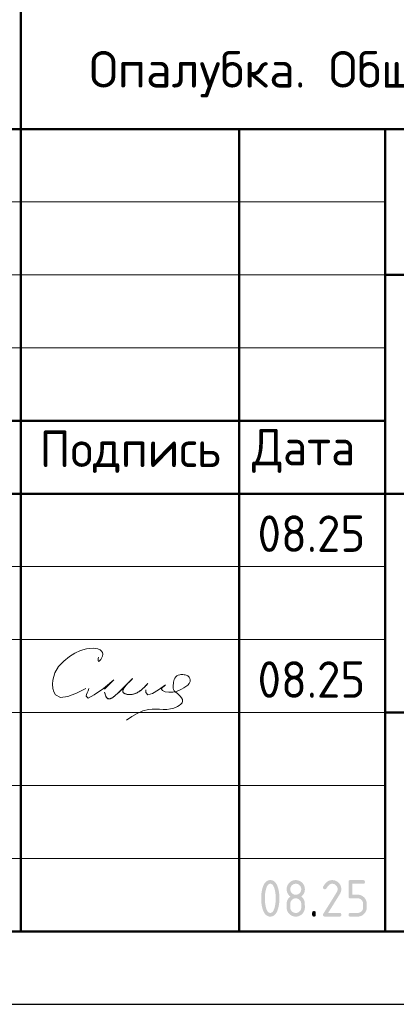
# Model space of a CAD drawing. Header units: millimetres. Extents: x 0 to 50400, y 0 to 35640.
# Tile 3 of 6: x 32391 to 35493, y 0 to 8099. Entities that reach past the tile are written whole.
import ezdxf

# ---------------------------------------------------------------- set-up
doc = ezdxf.new("R2010")
doc.units = ezdxf.units.MM
doc.layers.add('Standard', color=7, linetype='Continuous', lineweight=25)
doc.styles.add('ISOCPEUR', font='txt')

msp = doc.modelspace()

# ---------------------------------------------------------------- hatches: boundary and pattern name
at = {"layer": 'Standard', "linetype": 'Continuous', "lineweight": 25, "transparency": 33554687}
h = msp.add_hatch(color=7, dxfattribs=at)
h.paths.add_polyline_path([(34499.8, 871.5), (34499.8, 880.9), (34499.3, 889.9), (34498.8, 899), (34497.8, 907.7), (34496.8, 916.5), (34495.3, 925), (34493.9, 933.5), (34491.9, 941.7), (34490.4, 948), (34488.7, 953.4), (34487, 958.8), (34485.1, 963.5), (34483.2, 968.2), (34481.1, 972.1), (34479, 975.9), (34476.7, 979), (34474.4, 982.2), (34471.8, 984.5), (34469.3, 986.8), (34466.6, 988.4), (34463.9, 989.9), (34461, 990.7), (34458.1, 991.5), (34455, 991.5), (34451.9, 991.5), (34449, 990.7), (34446.1, 989.9), (34443.4, 988.4), (34440.8, 986.8), (34438.3, 984.5), (34435.8, 982.1), (34433.5, 979), (34431.2, 975.9), (34429.1, 972), (34427, 968.1), (34425.1, 963.4), (34423.2, 958.7), (34421.5, 953.2), (34419.8, 947.8), (34418.3, 941.5), (34416.3, 933.1), (34414.8, 924.5), (34413.2, 916), (34412.2, 907.2), (34411.2, 898.5), (34410.7, 889.5), (34410.2, 880.6), (34410.2, 871.5), (34410.2, 862.3), (34410.7, 853.3), (34411.2, 844.3), (34412.2, 835.5), (34413.2, 826.7), (34414.6, 818.2), (34416.1, 809.6), (34418.1, 801.3), (34419.6, 795.1), (34421.3, 789.7), (34423, 784.2), (34424.9, 779.6), (34426.8, 774.9), (34428.9, 771), (34431, 767.1), (34433.3, 764), (34435.6, 760.9), (34438.1, 758.6), (34440.6, 756.3), (34443.3, 754.7), (34446.1, 753.2), (34449, 752.4), (34451.9, 751.6), (34455, 751.6), (34458.1, 751.6), (34461, 752.4), (34463.9, 753.2), (34466.6, 754.7), (34469.3, 756.3), (34471.8, 758.6), (34474.4, 760.9), (34476.7, 764), (34479, 767.1), (34481.1, 771), (34483.2, 774.9), (34485.1, 779.6), (34487, 784.2), (34488.7, 789.7), (34490.4, 795.1), (34491.9, 801.3), (34493.9, 809.6), (34495.3, 818.2), (34496.8, 826.7), (34497.8, 835.5), (34498.8, 844.3), (34499.3, 853.3), (34499.8, 862.3)])
h.paths.add_polyline_path([(34529.9, 871.5), (34529.9, 864.8), (34529.6, 858.4), (34529.4, 851.9), (34529, 845.6), (34528.6, 839.4), (34528, 833.4), (34527.4, 827.3), (34526.6, 821.5), (34525.7, 815.7), (34524.7, 810.2), (34523.7, 804.6), (34522.4, 799.3), (34521.2, 793.9), (34519.8, 788.8), (34518.3, 783.7), (34516.7, 778.8), (34514.3, 771.7), (34511.5, 765.4), (34508.7, 759.1), (34505.6, 753.8), (34502.5, 748.4), (34499, 743.9), (34495.5, 739.4), (34491.6, 735.9), (34487.8, 732.3), (34483.5, 729.6), (34479.3, 726.9), (34474.7, 725.1), (34470.2, 723.3), (34465.2, 722.4), (34460.3, 721.5), (34455, 721.5), (34449.7, 721.5), (34444.7, 722.4), (34439.8, 723.3), (34435.2, 725.1), (34430.6, 726.9), (34426.4, 729.6), (34422.2, 732.2), (34418.4, 735.8), (34414.5, 739.4), (34411, 743.8), (34407.5, 748.3), (34404.4, 753.6), (34401.2, 759), (34398.5, 765.2), (34395.7, 771.5), (34393.3, 778.6), (34391.6, 783.5), (34390.2, 788.6), (34388.8, 793.7), (34387.5, 799.1), (34386.3, 804.4), (34385.3, 810), (34384.2, 815.6), (34383.4, 821.4), (34382.6, 827.2), (34382, 833.2), (34381.4, 839.3), (34380.9, 845.5), (34380.5, 851.8), (34380.3, 858.3), (34380.1, 864.8), (34380.1, 871.5), (34380.1, 878.3), (34380.3, 884.8), (34380.5, 891.3), (34380.9, 897.6), (34381.4, 903.8), (34382, 909.9), (34382.6, 915.9), (34383.4, 921.7), (34384.2, 927.5), (34385.3, 933.1), (34386.3, 938.7), (34387.5, 944), (34388.8, 949.4), (34390.2, 954.5), (34391.6, 959.6), (34393.3, 964.5), (34395.7, 971.6), (34398.5, 977.9), (34401.2, 984.1), (34404.4, 989.5), (34407.5, 994.8), (34411, 999.3), (34414.5, 1003.7), (34418.4, 1007.3), (34422.2, 1010.9), (34426.4, 1013.5), (34430.6, 1016.2), (34435.2, 1018), (34439.8, 1019.8), (34444.7, 1020.7), (34449.7, 1021.5), (34455, 1021.5), (34460.3, 1021.5), (34465.2, 1020.6), (34470.2, 1019.8), (34474.7, 1018), (34479.3, 1016.2), (34483.5, 1013.5), (34487.8, 1010.8), (34491.6, 1007.2), (34495.5, 1003.6), (34499, 999.2), (34502.5, 994.7), (34505.6, 989.3), (34508.7, 984), (34511.5, 977.7), (34514.3, 971.4), (34516.7, 964.3), (34518.3, 959.4), (34519.8, 954.3), (34521.2, 949.2), (34522.4, 943.8), (34523.7, 938.5), (34524.7, 932.9), (34525.7, 927.3), (34526.6, 921.5), (34527.4, 915.7), (34528, 909.7), (34528.6, 903.7), (34529, 897.4), (34529.4, 891.2), (34529.6, 884.7), (34529.9, 878.3)], flags=16)
h = msp.add_hatch(color=7, dxfattribs=at)
h.paths.add_polyline_path([(34664.8, 751.6), (34669.5, 751.6), (34673.9, 752.4), (34678.2, 753.2), (34682.2, 754.9), (34686.1, 756.5), (34689.7, 758.9), (34693.4, 761.4), (34696.6, 764.7), (34699.9, 767.9), (34702.3, 771.6), (34704.7, 775.2), (34706.4, 779.2), (34708, 783.2), (34708.8, 787.5), (34709.6, 791.9), (34709.6, 796.6), (34709.6, 826.6), (34709.6, 831.2), (34708.8, 835.6), (34708, 839.9), (34706.4, 843.8), (34704.7, 847.8), (34702.2, 851.5), (34699.8, 855.1), (34696.5, 858.4), (34693.2, 861.7), (34689.6, 864.1), (34686, 866.6), (34682, 868.3), (34678.1, 869.9), (34673.8, 870.7), (34669.5, 871.6), (34664.8, 871.6), (34660.1, 871.6), (34655.8, 870.7), (34651.5, 869.9), (34647.5, 868.3), (34643.5, 866.7), (34639.9, 864.2), (34636.3, 861.8), (34633, 858.5), (34629.8, 855.2), (34627.3, 851.6), (34624.9, 848), (34623.3, 844), (34621.6, 840), (34620.8, 835.6), (34620, 831.3), (34620, 826.6), (34620, 796.6), (34620, 791.9), (34620.8, 787.5), (34621.6, 783.2), (34623.3, 779.2), (34624.9, 775.2), (34627.3, 771.6), (34629.8, 767.9), (34633, 764.7), (34636.3, 761.4), (34639.9, 758.9), (34643.5, 756.5), (34647.5, 754.9), (34651.5, 753.2), (34655.8, 752.4), (34660.1, 751.6)])
h.paths.add_polyline_path([(34664.8, 721.5), (34660.9, 721.5), (34657.2, 721.9), (34653.5, 722.2), (34649.9, 722.9), (34646.3, 723.6), (34642.8, 724.6), (34639.4, 725.7), (34636, 727), (34632.7, 728.4), (34629.6, 730.1), (34626.4, 731.8), (34623.4, 733.9), (34620.4, 735.9), (34617.5, 738.3), (34614.6, 740.7), (34611.9, 743.5), (34609.1, 746.2), (34606.7, 749.1), (34604.3, 752), (34602.3, 755), (34600.2, 758), (34598.5, 761.2), (34596.8, 764.4), (34595.4, 767.7), (34594.1, 771), (34593, 774.5), (34592, 777.9), (34591.3, 781.6), (34590.6, 785.2), (34590.3, 788.9), (34590, 792.6), (34590, 796.5), (34590, 826.5), (34590, 831.2), (34590.4, 835.6), (34590.9, 840.1), (34591.8, 844.3), (34592.8, 848.5), (34594.2, 852.5), (34595.6, 856.4), (34597.5, 860.2), (34599.4, 863.9), (34601.7, 867.5), (34604.1, 871), (34606.9, 874.3), (34609.7, 877.6), (34613, 880.6), (34616.3, 883.7), (34620, 886.5), (34616.3, 889.4), (34613, 892.4), (34609.7, 895.5), (34606.9, 898.8), (34604.1, 902.1), (34601.7, 905.6), (34599.4, 909.2), (34597.5, 912.9), (34595.6, 916.7), (34594.2, 920.6), (34592.8, 924.6), (34591.8, 928.8), (34590.9, 933), (34590.4, 937.4), (34590, 941.9), (34590, 946.5), (34590, 950.4), (34590.3, 954.2), (34590.6, 957.9), (34591.3, 961.5), (34592, 965.1), (34593, 968.6), (34594.1, 972.1), (34595.4, 975.4), (34596.8, 978.7), (34598.5, 981.9), (34600.2, 985), (34602.3, 988.1), (34604.3, 991.1), (34606.7, 994), (34609.1, 996.9), (34611.9, 999.6), (34614.6, 1002.4), (34617.5, 1004.8), (34620.4, 1007.2), (34623.4, 1009.2), (34626.4, 1011.3), (34629.6, 1013), (34632.7, 1014.7), (34636, 1016.1), (34639.4, 1017.4), (34642.8, 1018.5), (34646.3, 1019.5), (34649.9, 1020.2), (34653.5, 1020.9), (34657.2, 1021.2), (34660.9, 1021.5), (34664.8, 1021.5), (34668.7, 1021.5), (34672.4, 1021.2), (34676.2, 1020.9), (34679.8, 1020.2), (34683.4, 1019.5), (34686.8, 1018.5), (34690.3, 1017.4), (34693.6, 1016.1), (34696.9, 1014.7), (34700.1, 1013), (34703.2, 1011.3), (34706.3, 1009.2), (34709.3, 1007.2), (34712.2, 1004.8), (34715.1, 1002.4), (34717.8, 999.6), (34720.5, 996.9), (34722.9, 994), (34725.3, 991.1), (34727.4, 988.1), (34729.4, 985), (34731.1, 981.9), (34732.8, 978.7), (34734.2, 975.4), (34735.6, 972.1), (34736.6, 968.6), (34737.6, 965.1), (34738.3, 961.5), (34739, 957.9), (34739.3, 954.2), (34739.7, 950.4), (34739.7, 946.5), (34739.7, 941.9), (34739.2, 937.4), (34738.7, 933), (34737.8, 928.8), (34736.9, 924.6), (34735.5, 920.6), (34734.1, 916.7), (34732.2, 912.9), (34730.3, 909.2), (34727.9, 905.6), (34725.6, 902.1), (34722.8, 898.8), (34720, 895.5), (34716.7, 892.4), (34713.4, 889.4), (34709.6, 886.5), (34715, 882.5), (34719.4, 877.9), (34723.8, 873.3), (34727.2, 868.3), (34730.6, 863.3), (34733.1, 857.8), (34735.5, 852.3), (34736.9, 846.3), (34737.2, 844.8), (34737.5, 842.9), (34737.9, 841), (34738.1, 838.7), (34738.4, 836.4), (34738.6, 833.7), (34738.8, 831), (34739, 827.8), (34739.2, 824.7), (34739.3, 821.2), (34739.4, 817.7), (34739.5, 813.8), (34739.6, 809.9), (34739.6, 805.6), (34739.7, 801.3), (34739.7, 796.5), (34739.7, 792.6), (34739.3, 788.9), (34739, 785.2), (34738.3, 781.6), (34737.6, 777.9), (34736.6, 774.5), (34735.6, 771), (34734.2, 767.7), (34732.8, 764.4), (34731.1, 761.2), (34729.4, 758), (34727.4, 755), (34725.3, 752), (34722.9, 749.1), (34720.5, 746.2), (34717.8, 743.5), (34715.1, 740.7), (34712.2, 738.3), (34709.3, 735.9), (34706.3, 733.9), (34703.2, 731.8), (34700.1, 730.1), (34696.9, 728.4), (34693.6, 727), (34690.3, 725.7), (34686.8, 724.6), (34683.4, 723.6), (34679.8, 722.9), (34676.2, 722.2), (34672.4, 721.9), (34668.7, 721.5)], flags=16)
h.paths.add_polyline_path([(34664.8, 901.5), (34669.5, 901.5), (34673.9, 902.3), (34678.2, 903.1), (34682.2, 904.7), (34686.1, 906.4), (34689.7, 908.8), (34693.4, 911.3), (34696.6, 914.6), (34699.9, 917.8), (34702.3, 921.5), (34704.7, 925.1), (34706.4, 929.1), (34708, 933.1), (34708.8, 937.4), (34709.6, 941.8), (34709.6, 946.5), (34709.6, 951.1), (34708.8, 955.5), (34708, 959.8), (34706.4, 963.7), (34704.7, 967.7), (34702.2, 971.4), (34699.8, 975), (34696.5, 978.3), (34693.2, 981.6), (34689.6, 984), (34686, 986.5), (34682, 988.2), (34678.1, 989.8), (34673.8, 990.6), (34669.5, 991.5), (34664.8, 991.5), (34660.1, 991.5), (34655.8, 990.6), (34651.5, 989.8), (34647.5, 988.2), (34643.5, 986.6), (34639.9, 984.1), (34636.3, 981.7), (34633, 978.4), (34629.8, 975.1), (34627.3, 971.5), (34624.9, 967.9), (34623.3, 963.9), (34621.6, 959.9), (34620.8, 955.5), (34620, 951.2), (34620, 946.5), (34620, 941.8), (34620.8, 937.4), (34621.6, 933.1), (34623.3, 929.1), (34624.9, 925.1), (34627.3, 921.5), (34629.8, 917.8), (34633, 914.6), (34636.3, 911.3), (34639.9, 908.8), (34643.5, 906.4), (34647.5, 904.7), (34651.5, 903.1), (34655.8, 902.3), (34660.1, 901.5)])
for points in [[(34964.6, 1021.5), (34968.5, 1021.5), (34972.2, 1021.2), (34976, 1020.9), (34979.6, 1020.2), (34983.2, 1019.5), (34986.7, 1018.5), (34990.1, 1017.4), (34993.4, 1016.1), (34996.7, 1014.7), (34999.9, 1013), (35003.1, 1011.3), (35006.1, 1009.2), (35009.1, 1007.2), (35012, 1004.8), (35014.9, 1002.4), (35017.6, 999.6), (35020.4, 996.9), (35022.8, 994), (35025.2, 991.1), (35027.2, 988.1), (35029.3, 985), (35031, 981.9), (35032.7, 978.7), (35034.1, 975.4), (35035.5, 972.1), (35036.5, 968.6), (35037.5, 965.2), (35038.2, 961.5), (35038.9, 957.9), (35039.2, 954.2), (35039.6, 950.4), (35039.6, 946.6), (35039.6, 941.2), (35038.7, 935.9), (35037.9, 930.5), (35036.2, 925.1), (35034.5, 919.7), (35031.9, 914.3), (35029.3, 908.8), (35025.9, 903.4), (34931.4, 751.6), (35024.6, 751.6), (35026.4, 751.6), (35028.1, 751.4), (35029.7, 751.1), (35031.1, 750.7), (35032.5, 750.2), (35033.7, 749.5), (35034.9, 748.8), (35035.8, 747.8), (35036.8, 746.9), (35037.5, 745.7), (35038.2, 744.6), (35038.6, 743.2), (35039.1, 741.7), (35039.3, 740.1), (35039.6, 738.4), (35039.6, 736.6), (35039.6, 734.7), (35039.3, 733), (35039.1, 731.4), (35038.6, 730), (35038.2, 728.6), (35037.5, 727.4), (35036.8, 726.2), (35035.8, 725.3), (35034.9, 724.4), (35033.7, 723.7), (35032.5, 723), (35031.1, 722.5), (35029.7, 722), (35028.1, 721.8), (35026.4, 721.5), (35024.6, 721.5), (34904.6, 721.5), (34902.7, 721.5), (34901.1, 721.8), (34899.5, 722), (34898.1, 722.5), (34896.7, 723), (34895.5, 723.7), (34894.3, 724.4), (34893.4, 725.3), (34892.4, 726.2), (34891.7, 727.4), (34891, 728.6), (34890.6, 730), (34890.1, 731.4), (34889.9, 733), (34889.6, 734.7), (34889.6, 736.5), (34889.6, 738.8), (34890.2, 741), (34890.9, 743.1), (34892.1, 745.2), (35002.1, 921.7), (35004, 924.7), (35005.4, 927.8), (35006.8, 930.8), (35007.7, 933.9), (35008.6, 937), (35009.1, 940.2), (35009.6, 943.3), (35009.6, 946.5), (35009.6, 951.2), (35008.8, 955.5), (35007.9, 959.8), (35006.3, 963.8), (35004.6, 967.7), (35002.2, 971.4), (34999.7, 975), (34996.4, 978.3), (34993.1, 981.6), (34989.5, 984.1), (34985.8, 986.6), (34981.9, 988.2), (34977.9, 989.8), (34973.6, 990.7), (34969.3, 991.5), (34964.6, 991.5), (34961.4, 991.5), (34958.3, 990.9), (34955.2, 990.3), (34952.1, 989.1), (34949.1, 988), (34946.1, 986.2), (34943.1, 984.4), (34940.1, 982.1), (34937.2, 979.7), (34934.3, 976.8), (34931.4, 973.8), (34928.6, 970.3), (34925.8, 966.7), (34923, 962.6), (34920.3, 958.5), (34917.6, 953.8), (34916.5, 952), (34915.2, 950.6), (34913.9, 949.2), (34912.3, 948.3), (34910.7, 947.4), (34908.8, 947), (34906.8, 946.5), (34904.6, 946.5), (34902.7, 946.5), (34901.1, 946.7), (34899.5, 947), (34898.1, 947.4), (34896.7, 947.9), (34895.5, 948.6), (34894.3, 949.3), (34893.4, 950.3), (34892.4, 951.2), (34891.7, 952.4), (34891, 953.5), (34890.6, 954.9), (34890.1, 956.3), (34889.9, 958), (34889.6, 959.6), (34889.6, 961.5), (34889.6, 963.2), (34890, 964.7), (34890.3, 966.3), (34891, 967.6), (34894.5, 974.4), (34898.2, 980.3), (34902, 986.2), (34906.1, 991.2), (34910.1, 996.3), (34914.4, 1000.5), (34918.8, 1004.7), (34923.4, 1008.1), (34928, 1011.4), (34932.8, 1014), (34937.7, 1016.5), (34942.9, 1018.2), (34948, 1019.9), (34953.5, 1020.7), (34958.9, 1021.5)], [(35099.5, 886.5), (35099.5, 1006.5), (35099.5, 1008.4), (35099.8, 1010.1), (35100, 1011.7), (35100.4, 1013.1), (35100.9, 1014.5), (35101.6, 1015.7), (35102.3, 1016.9), (35103.3, 1017.8), (35104.2, 1018.7), (35105.4, 1019.4), (35106.5, 1020.1), (35107.9, 1020.6), (35109.3, 1021.1), (35111, 1021.3), (35112.6, 1021.5), (35114.5, 1021.5), (35219.2, 1021.5), (35221.1, 1021.5), (35222.7, 1021.3), (35224.3, 1021.1), (35225.7, 1020.6), (35227.1, 1020.1), (35228.3, 1019.4), (35229.5, 1018.7), (35230.4, 1017.8), (35231.4, 1016.9), (35232.1, 1015.7), (35232.8, 1014.5), (35233.2, 1013.1), (35233.7, 1011.7), (35234, 1010), (35234.2, 1008.4), (35234.2, 1006.5), (35234.2, 1004.6), (35234, 1003), (35233.7, 1001.4), (35233.2, 999.9), (35232.8, 998.5), (35232.1, 997.4), (35231.4, 996.2), (35230.4, 995.2), (35229.5, 994.3), (35228.3, 993.6), (35227.1, 992.9), (35225.7, 992.4), (35224.3, 992), (35222.7, 991.7), (35221.1, 991.5), (35219.2, 991.5), (35129.6, 991.5), (35129.6, 901.6), (35174.4, 901.6), (35178.3, 901.6), (35182.1, 901.3), (35185.8, 900.9), (35189.4, 900.2), (35193, 899.5), (35196.4, 898.5), (35199.9, 897.5), (35203.2, 896.1), (35206.5, 894.7), (35209.7, 893), (35212.8, 891.3), (35215.9, 889.2), (35218.9, 887.1), (35221.8, 884.7), (35224.6, 882.3), (35227.4, 879.5), (35230.1, 876.8), (35232.5, 873.9), (35234.9, 871), (35236.9, 868), (35239, 864.9), (35240.7, 861.8), (35242.4, 858.6), (35243.8, 855.3), (35245.1, 852), (35246.2, 848.5), (35247.2, 845.1), (35247.9, 841.5), (35248.5, 837.9), (35248.9, 834.2), (35249.2, 830.4), (35249.2, 826.6), (35249.2, 796.6), (35249.2, 792.7), (35248.9, 788.9), (35248.5, 785.2), (35247.9, 781.6), (35247.2, 778), (35246.1, 774.5), (35245.1, 771), (35243.7, 767.7), (35242.4, 764.4), (35240.6, 761.2), (35238.9, 758.1), (35236.9, 755), (35234.8, 752), (35232.4, 749.1), (35230, 746.2), (35227.2, 743.5), (35224.5, 740.7), (35221.6, 738.3), (35218.7, 735.9), (35215.7, 733.9), (35212.7, 731.8), (35209.5, 730.1), (35206.3, 728.4), (35203, 727), (35199.7, 725.7), (35196.3, 724.6), (35192.8, 723.6), (35189.2, 722.9), (35185.7, 722.2), (35182, 721.9), (35178.2, 721.5), (35174.4, 721.5), (35114.5, 721.5), (35112.6, 721.5), (35111, 721.8), (35109.3, 722), (35107.9, 722.5), (35106.5, 723), (35105.4, 723.7), (35104.2, 724.4), (35103.3, 725.3), (35102.3, 726.2), (35101.6, 727.4), (35100.9, 728.6), (35100.5, 730), (35100, 731.4), (35099.8, 733), (35099.5, 734.7), (35099.5, 736.6), (35099.5, 738.4), (35099.8, 740.1), (35100, 741.7), (35100.4, 743.2), (35100.9, 744.6), (35101.6, 745.7), (35102.3, 746.9), (35103.3, 747.8), (35104.2, 748.8), (35105.4, 749.5), (35106.5, 750.2), (35107.9, 750.7), (35109.3, 751.1), (35111, 751.4), (35112.6, 751.6), (35114.5, 751.6), (35174.3, 751.6), (35179, 751.6), (35183.4, 752.4), (35187.7, 753.2), (35191.7, 754.9), (35195.7, 756.5), (35199.3, 758.9), (35202.9, 761.4), (35206.1, 764.7), (35209.4, 767.9), (35211.9, 771.6), (35214.3, 775.2), (35215.9, 779.2), (35217.6, 783.2), (35218.4, 787.5), (35219.2, 791.9), (35219.2, 796.6), (35219.2, 826.6), (35219.2, 831.2), (35218.4, 835.5), (35217.5, 839.9), (35215.9, 843.8), (35214.3, 847.8), (35211.8, 851.4), (35209.3, 855.1), (35206, 858.4), (35202.8, 861.7), (35199.1, 864.1), (35195.5, 866.6), (35191.5, 868.3), (35187.6, 869.9), (35183.3, 870.7), (35179, 871.5), (35174.3, 871.5), (35114.5, 871.5), (35112.6, 871.5), (35111, 871.8), (35109.3, 872), (35107.9, 872.5), (35106.5, 873), (35105.4, 873.6), (35104.2, 874.4), (35103.3, 875.3), (35102.3, 876.2), (35101.6, 877.4), (35100.9, 878.6), (35100.4, 880), (35100, 881.4), (35099.8, 883), (35099.5, 884.7)], [(34799.8, 751.6), (34799.8, 753.5), (34800, 755.1), (34800.3, 756.8), (34800.7, 758.2), (34801.2, 759.6), (34801.9, 760.8), (34802.6, 761.9), (34803.6, 762.9), (34804.5, 763.8), (34805.7, 764.5), (34806.8, 765.2), (34808.2, 765.7), (34809.7, 766.2), (34811.3, 766.4), (34812.9, 766.6), (34814.8, 766.6), (34816.7, 766.6), (34818.3, 766.4), (34820, 766.2), (34821.4, 765.7), (34822.8, 765.2), (34824, 764.5), (34825.2, 763.8), (34826.1, 762.9), (34827, 761.9), (34827.7, 760.8), (34828.4, 759.6), (34828.9, 758.2), (34829.4, 756.8), (34829.6, 755.1), (34829.8, 753.5), (34829.8, 751.6), (34829.8, 736.6), (34829.8, 734.7), (34829.6, 733), (34829.4, 731.4), (34828.9, 730), (34828.4, 728.6), (34827.7, 727.4), (34827, 726.2), (34826.1, 725.3), (34825.2, 724.4), (34824, 723.7), (34822.8, 723), (34821.4, 722.5), (34820, 722), (34818.3, 721.8), (34816.7, 721.5), (34814.8, 721.5), (34812.9, 721.5), (34811.3, 721.8), (34809.7, 722), (34808.2, 722.5), (34806.8, 723), (34805.7, 723.7), (34804.5, 724.4), (34803.6, 725.3), (34802.6, 726.2), (34801.9, 727.4), (34801.2, 728.6), (34800.7, 730), (34800.3, 731.4), (34800, 733), (34799.8, 734.7), (34799.8, 736.6)]]:
    msp.add_hatch(color=7, dxfattribs=at).paths.add_polyline_path(points, flags=16)

# ---------------------------------------------------------------- linework, layer by layer
at = {"layer": 'Standard', "color": 7, "linetype": 'Continuous', "lineweight": 50, "transparency": 33554687}
for p, q in [((32400, 12840), (32400, 7200)), ((27600, 7200), (49800, 7200)), ((32400, 600), (32400, 7200)), ((34200, 600), (34200, 7200)), ((35400, 600), (35400, 7200)), ((35400, 6000), (49800, 6000)), ((27600, 4800), (35400, 4800)), ((27600, 4800), (35400, 4800)), ((27600, 4200), (35400, 4200)), ((27600, 4200), (35400, 4200)), ((35400, 4200), (49800, 4200)), ((35400, 2400), (49800, 2400))]:
    msp.add_line(p, q, dxfattribs=at)
at = {"layer": 'Standard', "color": 7, "linetype": 'Continuous', "lineweight": 13, "transparency": 33554687}
for p, q in [((27600, 7200), (49800, 7200)), ((27600, 6600), (35400, 6600)), ((27600, 6000), (35400, 6000)), ((27600, 5400), (35400, 5400)), ((27600, 3600), (35400, 3600)), ((27600, 3000), (35400, 3000)), ((27600, 3000), (35400, 3000)), ((27600, 2400), (35400, 2400)), ((27600, 2400), (35400, 2400)), ((27600, 1800), (35400, 1800)), ((27600, 1200), (35400, 1200))]:
    msp.add_line(p, q, dxfattribs=at)
at = {"layer": 'Standard', "color": 7, "linetype": 'Continuous', "lineweight": 25, "transparency": 33554687}
msp.add_line((27600, 600), (49800, 600), dxfattribs=at)
msp.add_line((27600, 600), (49800, 600), dxfattribs=at)
msp.add_line((27600, 600), (49800, 600), dxfattribs=at)
msp.add_lwpolyline([(0, 0), (50400, 0), (50400, 35640), (0, 35640), (0, 0)], close=True, dxfattribs=at)
msp.add_lwpolyline([(0, 0), (50400, 0), (50400, 35640), (0, 35640), (0, 0)], close=True, dxfattribs=at)
at = {"layer": 'Standard', "color": 7, "linetype": 'Continuous', "lineweight": 50, "transparency": 33554687}
for points in [[(2400, 35040), (49800, 35040), (49800, 600), (2400, 600), (2400, 35040)], [(27600, 7200), (27600, 12840), (49800, 12840), (49800, 7200), (27600, 7200)]]:
    msp.add_lwpolyline(points, close=True, dxfattribs=at)
at = {"layer": 'Standard', "color": 7, "linetype": 'Continuous', "lineweight": 25, "transparency": 33554687}
msp.add_lwpolyline([(49800, 7200), (27600, 7200), (27600, 600), (49800, 600), (49800, 7200)], dxfattribs=at)
at = {"layer": 'Standard', "color": 250, "linetype": 'Continuous', "lineweight": 18, "true_color": 0x2d2d2d, "transparency": 33554687}
for points in [[(33040.4, 2856.7), (33038.6, 2844.1), (33037.5, 2832.9), (33037.9, 2824.6), (33040.4, 2820.7), (33045.4, 2822), (33052.1, 2827.6), (33059.3, 2836.1), (33065.8, 2846.1), (33072.8, 2863.1), (33074.8, 2879.3), (33072.4, 2893.9), (33065.8, 2906.1), (33052.7, 2917.1), (33035.5, 2924.1), (33015.8, 2927.8), (32995.3, 2929.2), (32941.5, 2925), (32892, 2911.2), (32846, 2889.5), (32802.5, 2861.9), (32754, 2823.6), (32711.7, 2778.7), (32679.9, 2726.4), (32662.7, 2665.8), (32660.8, 2632.1), (32663.8, 2599), (32671.8, 2569.2), (32684.9, 2545.6), (32728.1, 2523.1), (32788.3, 2531), (32859.9, 2559.1), (32937.1, 2597.2)], [(33446.1, 2639), (33445.5, 2638.3), (33444.9, 2637.6), (33444.3, 2637), (33443.6, 2636.3), (33434.6, 2626.5), (33425.5, 2616.8), (33416.1, 2607.3), (33406.5, 2598), (33400.4, 2592.6), (33394.2, 2587.3), (33387.9, 2582.1), (33381.3, 2577.2), (33375.9, 2573.4), (33370.3, 2569.8), (33364.7, 2566.5), (33358.9, 2563.3), (33353.8, 2560.7), (33348.5, 2558.3), (33343.2, 2556.2), (33337.8, 2554.2), (33332.8, 2552.7), (33327.6, 2551.3), (33322.5, 2550.1), (33317.3, 2549.2), (33312.1, 2548.5), (33306.9, 2548), (33301.8, 2547.7), (33296.6, 2547.7), (33291.3, 2547.9), (33286, 2548.3), (33280.8, 2548.9), (33275.6, 2549.7), (33271.4, 2550.6), (33267.2, 2551.6), (33263, 2552.8), (33259, 2554.3), (33256.4, 2555.4), (33253.8, 2556.6), (33251.3, 2558), (33249, 2559.5), (33247.5, 2560.6), (33246.1, 2561.8), (33244.9, 2563), (33243.7, 2564.4), (33242.9, 2565.6), (33242.2, 2566.8), (33241.6, 2568.1), (33241, 2569.5), (33240.6, 2571), (33240.3, 2572.5), (33240.2, 2574.1), (33240.1, 2575.6), (33240.2, 2577.8), (33240.5, 2579.9), (33240.9, 2582), (33241.5, 2584.1), (33242.5, 2587.3), (33243.8, 2590.5), (33245.2, 2593.6), (33246.8, 2596.6), (33249.7, 2601.5), (33252.9, 2606.3), (33256.2, 2610.9), (33259.7, 2615.5), (33266.2, 2623.7), (33272.9, 2631.7), (33279.9, 2639.3), (33287.2, 2646.7), (33295.5, 2654.5), (33303.8, 2662.2), (33312.1, 2670.2), (33320, 2678.9), (33320.3, 2679.2), (33320.5, 2679.4), (33320.8, 2679.6), (33321.1, 2679.7), (33321.1, 2679.7), (33321.1, 2679.7), (33321.1, 2679.7), (33321.1, 2679.7), (33321.1, 2679.7), (33321.1, 2679.7), (33321.1, 2679.7), (33321.1, 2679.7), (33321.1, 2679.7), (33321.1, 2679.7), (33321.1, 2679.7), (33321.1, 2679.7), (33321.1, 2679.7), (33321.1, 2679.7), (33321.1, 2679.7), (33321.1, 2679.7), (33321, 2679.5), (33320.9, 2679.3), (33320.7, 2679.1), (33320.5, 2679), (33305.7, 2666), (33292.2, 2652.6), (33279.4, 2638.9), (33266.7, 2625.1), (33248.4, 2606), (33229.5, 2587.3), (33210.1, 2568.9), (33190.4, 2551), (33183.5, 2544.9), (33176.6, 2539), (33169.5, 2533.3), (33162.2, 2527.8), (33158, 2524.8), (33153.6, 2522), (33149.2, 2519.4), (33144.6, 2517), (33141.7, 2515.6), (33138.7, 2514.4), (33135.7, 2513.4), (33132.7, 2512.6), (33130.6, 2512.2), (33128.5, 2511.9), (33126.3, 2511.8), (33124.2, 2511.8), (33122.5, 2512), (33120.8, 2512.3), (33119.2, 2512.7), (33117.6, 2513.2), (33116.1, 2513.9), (33114.6, 2514.7), (33113.2, 2515.6), (33111.9, 2516.6), (33110.4, 2517.9), (33109, 2519.4), (33107.7, 2521), (33106.5, 2522.6), (33104.6, 2525.6), (33102.9, 2528.6), (33101.5, 2531.8), (33100.1, 2535), (33097.2, 2543), (33094.6, 2551.1), (33092.3, 2559.2), (33090.1, 2567.4)], [(33090.1, 2567.4), (33094, 2553.5), (33098.1, 2540.4), (33102.8, 2529), (33108.3, 2520.1), (33130.3, 2512.1), (33159.9, 2526.1), (33195.4, 2555.6), (33235.1, 2594), (33268.7, 2627.1), (33298, 2656.1), (33317, 2675.3), (33320, 2678.8), (33313.9, 2673.2), (33303.8, 2663.5), (33291.2, 2650.8), (33277.5, 2636.4), (33260.3, 2616.3), (33246.9, 2596.7), (33240.3, 2579), (33243.6, 2564.6), (33250.9, 2558.2), (33261.3, 2553.4), (33273.7, 2550.1), (33286.7, 2548.2), (33317.9, 2549.3), (33346.2, 2557.4), (33371.9, 2570.8), (33395.2, 2588.1), (33408.7, 2600.1), (33421.5, 2612.7), (33433.9, 2625.7), (33446.1, 2639)], [(33592.6, 2626.6), (33580.6, 2617.6), (33570.1, 2608.7), (33562.3, 2600.4), (33558.6, 2592.7), (33566.4, 2580.1), (33589.4, 2571.5), (33620.4, 2567.1), (33652, 2567.2), (33679.2, 2571.8), (33701.8, 2580.2), (33722.5, 2591.4), (33743.5, 2604.4), (33760, 2614.7), (33775.5, 2626.1), (33787.8, 2639.4), (33794.4, 2655.3), (33794.7, 2667.8), (33791.6, 2680.5), (33785.5, 2692.1), (33776.9, 2701.1), (33769.7, 2705.3), (33761.8, 2708.1), (33753.4, 2710), (33744.8, 2711.2), (33735.7, 2712.3), (33726.7, 2712.8), (33717.7, 2712.6), (33708.8, 2711.2), (33696.8, 2707.2), (33685.6, 2700.9), (33675.8, 2692.6), (33668.3, 2682.8), (33663.6, 2672.6), (33660.8, 2661.6), (33659, 2650), (33657.6, 2637.9), (33656, 2625.1), (33654.9, 2612.6), (33655.2, 2600.7), (33657.6, 2589.9), (33664.4, 2578.2), (33674.6, 2567.9), (33686.9, 2558), (33700, 2547.5), (33713.4, 2534.7), (33724.5, 2520.8), (33731.6, 2506.5), (33732.9, 2492.4), (33728, 2480), (33718.2, 2468.7), (33705.1, 2458.6), (33690.5, 2449.9), (33661.1, 2437.2), (33631.8, 2429.7), (33602.5, 2426.3), (33572.9, 2425.7), (33542.8, 2426.8), (33512.5, 2428), (33482.4, 2428.2), (33452.9, 2425.7), (33405, 2413.5), (33359.2, 2392.9), (33314.7, 2366.6), (33270.9, 2337.5)], [(32961.1, 2597.2), (32953.8, 2579.5), (32947.1, 2562.6), (32942, 2547.5), (32939.1, 2535.1), (32954.5, 2518.3), (33005.5, 2544.4), (33080.1, 2598.9), (33166.5, 2667.8)], [(33166.5, 2667.8), (33147.4, 2648.7), (33128.3, 2629.6), (33109.2, 2610.5), (33090.1, 2591.4)], [(33429.2, 2588.1), (33428.8, 2581.6), (33428.6, 2575.3), (33428.7, 2569.4), (33429.2, 2564.1), (33446.4, 2545.5), (33483.9, 2556.2), (33534.9, 2586.5), (33592.6, 2626.6)]]:
    msp.add_lwpolyline(points, dxfattribs=at)

# ---------------------------------------------------------------- texts
at = {"layer": 'Standard', "color": 7, "linetype": 'Continuous', "lineweight": -3, "transparency": 33554687, "insert": (32964.1, 7650.1), "char_height": 300, "width": 7498.785, "attachment_point": 4, "style": 'ISOCPEUR'}
msp.add_mtext('\\A1;{\\fISOCPEUR|i0|b0;\\H300.000000;\\W1.000000;\\C7;Опалубка. Общие технические условия}\\P', dxfattribs=at)
at = {"layer": 'Standard', "color": 7, "linetype": 'Continuous', "lineweight": 25, "transparency": 33554687, "char_height": 300, "attachment_point": 7, "style": 'ISOCPEUR'}
for s, insert, width in [('\\W0.96;Подпись', (32555.3, 4371.4), 1613.136), ('\\W0.94;Дата', (34305.2, 4371.4), 1161.283), ('\\W0.94;08.25', (34350.1, 3721.5), 1070.015), ('\\W0.94;08.25', (34350.1, 2521.5), 1070.015)]:
    msp.add_mtext(s, dxfattribs=dict(at, insert=insert, width=width))

doc.saveas('drawing.dxf')
